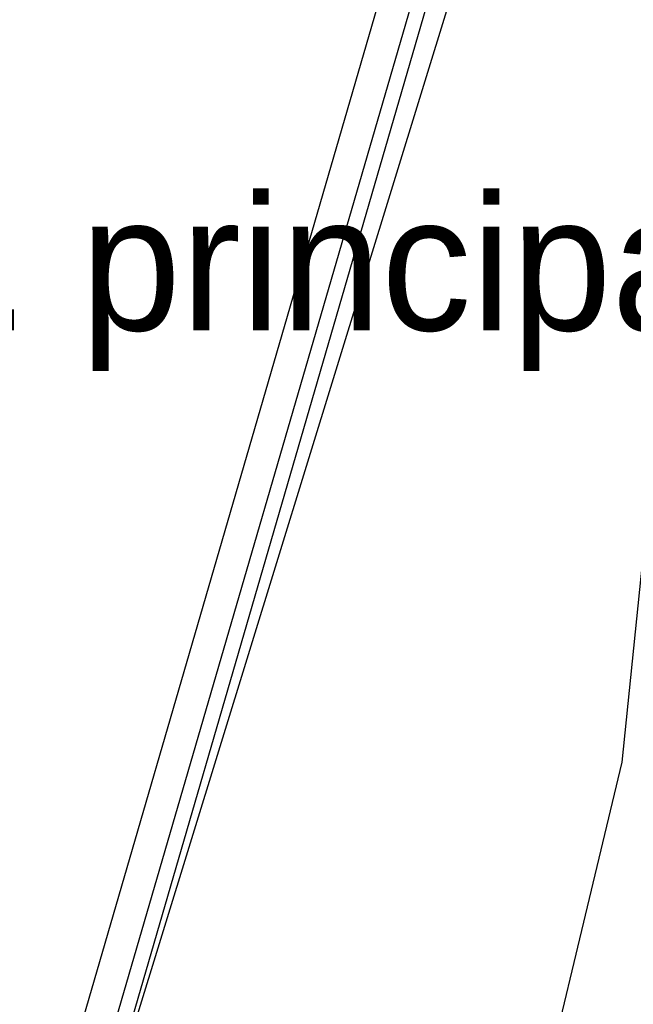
# Model space of a CAD drawing. Header units: feet. Extents: x -79 to 198, y -22 to 181.
# Tile 138 of 256: x 124.88 to 130.34, y 44.56 to 53.32. Entities that reach past the tile are written whole.
import ezdxf
from ezdxf.enums import TextEntityAlignment as Align

# ---------------------------------------------------------------- set-up
doc = ezdxf.new("R2010")
doc.units = ezdxf.units.FT
for name, color, linetype in [('A-AREA-UNIDAD', 30, 'CONTINUOUS'), ('A-LINEA', 7, 'CONTINUOUS'), ('A-NOMBRE-ESPACIO', 2, 'CONTINUOUS')]:
    doc.layers.add(name, color=color, linetype=linetype)

msp = doc.modelspace()

# ---------------------------------------------------------------- linework, layer by layer
at = {"layer": 'A-AREA-UNIDAD'}
msp.add_lwpolyline([(106.912, 44.2844), (118.752, 41.44), (119.808, 41.4044), (119.84, 40.3556), (119.392, 38.56), (126.56, 36.8356), (127.968, 39.3244), (129.28, 42.72), (130.24, 46.72), (130.592, 50.1689), (130.4, 55.1289), (128.992, 61.5289), (128.608, 64.7289), (128.64, 68.96), (129.28, 72.8), (118.048, 75.4133), (118, 75.6444), (117.472, 75.7689), (116.24, 75.68), (104.08, 78.5244)], dxfattribs=at)
at = {"layer": 'A-LINEA'}
for p, q in [((121.4569, 29.7348), (130.044, 59.2375)), ((121.5643, 29.6064), (130.1983, 59.2834)), ((121.233, 29.9818), (129.7226, 59.1491)), ((120.7285, 27.6071), (130.3389, 58.7925))]:
    msp.add_line(p, q, dxfattribs=at)

# ---------------------------------------------------------------- texts
at = {"layer": 'A-NOMBRE-ESPACIO'}
msp.add_text('Dorm. principal', height=1.2, dxfattribs=at).set_placement((126, 50.56), align=Align.CENTER)

doc.saveas('drawing.dxf')
